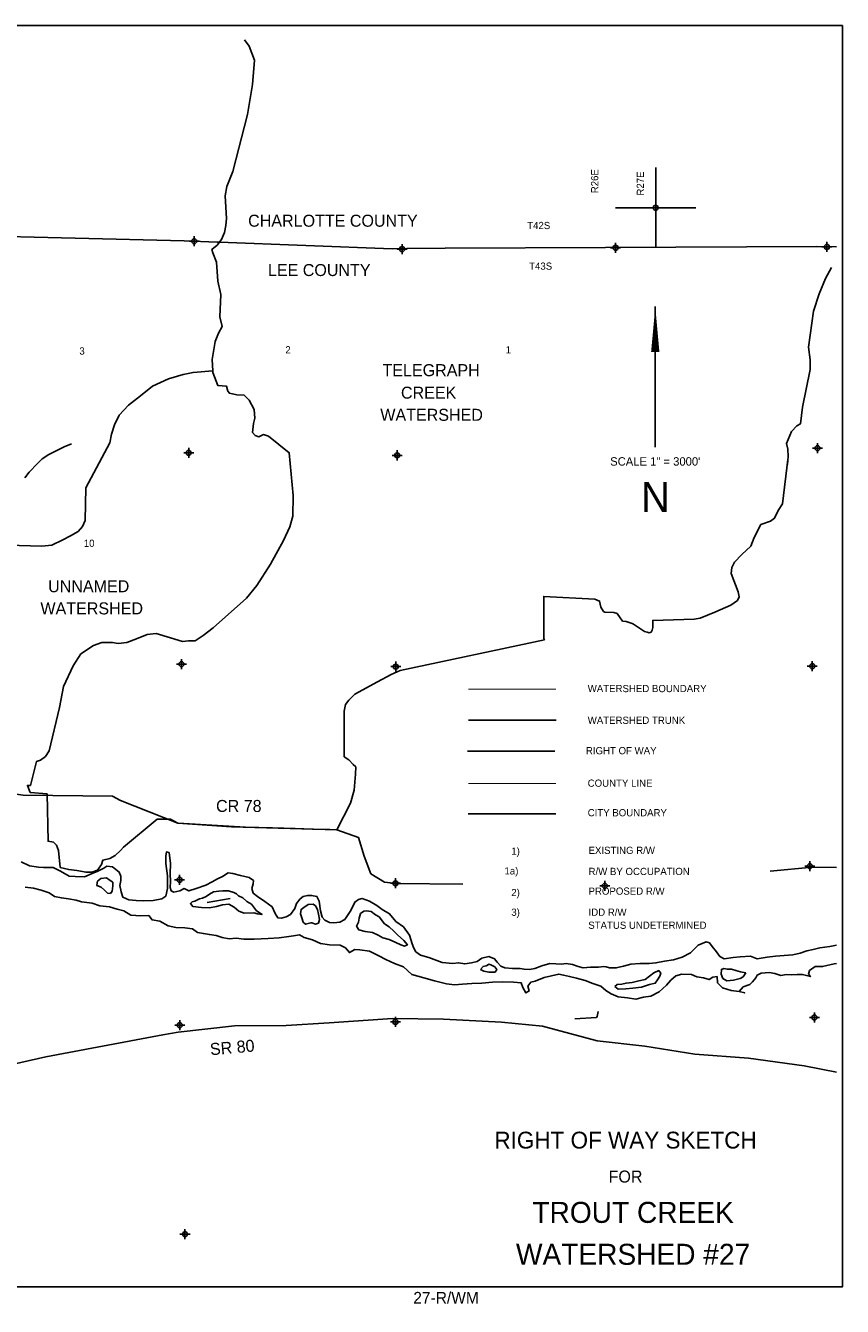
# Model space of a CAD drawing. Extents: x 240765 to 288843, y 859177 to 891161.
# Tile 2 of 2: x 268441 to 288843, y 859177 to 891161. Entities that reach past the tile are written whole.
import ezdxf
from ezdxf.enums import TextEntityAlignment as Align

# ---------------------------------------------------------------- set-up
doc = ezdxf.new("R2010")
doc.units = 0
doc.header["$LTSCALE"] = 800
doc.header["$PDMODE"] = 34
doc.header["$PDSIZE"] = 125
for name, pattern in [('DASHED', [0]), ('PHANTOM', [0]), ('STREAM', [0])]:
    doc.linetypes.add(name, pattern=pattern)
doc.layers.get('0').update_dxf_attribs({"linetype": 'CONTINUOUS'})
for name, color, linetype in [('BORDER', 1, 'CONTINUOUS'), ('CITY', 14, 'DASHED'), ('COUNTY', 15, 'PHANTOM'), ('MAJROADS', 9, 'CONTINUOUS'), ('MINROADS', 7, 'CONTINUOUS'), ('ROW', 6, 'PHANTOM'), ('SEC', 2, 'CONTINUOUS'), ('TEXT', 7, 'CONTINUOUS'), ('TRUNKS', 5, 'STREAM'), ('WATER', 4, 'CONTINUOUS'), ('WSHEDS', 3, 'CONTINUOUS')]:
    doc.layers.add(name, color=color, linetype=linetype)

# ---------------------------------------------------------------- blocks, each defined once
blk = doc.blocks.new('TICK')
at = {"color": 0}
for points in [[(500, 0), (500, 1000)], [(0, 500), (1000, 500)]]:
    blk.add_lwpolyline(points, dxfattribs=at)
blk.add_point((500, 500), dxfattribs=at)
blk = doc.blocks.new('LEGENDRW')
at = {"layer": 'CITY', "color": 0}
blk.add_lwpolyline([(-5399, -6235), (-1010, -6235)], dxfattribs=at)
at = {"layer": 'COUNTY', "color": 0, "const_width": 60}
blk.add_lwpolyline([(-1009, -4714), (-5380, -4715)], dxfattribs=at)
at = {"layer": 'ROW', "color": 0}
blk.add_lwpolyline([(-5437, -3108), (-1058, -3108)], dxfattribs=at)
at = {"layer": 'TRUNKS', "color": 0}
blk.add_lwpolyline([(-5387, -1552), (-998, -1552)], dxfattribs=at)
at = {"layer": 'WSHEDS', "color": 0, "const_width": 60}
blk.add_lwpolyline([(-5380, -7), (-1009, -7)], dxfattribs=at)
at = {"layer": 'TEXT', "color": 0}
for s, p in [('WATERSHED BOUNDARY', (577, -154)), ('WATERSHED TRUNK', (577, -1738)), ('RIGHT OF WAY', (486, -3256)), ('COUNTY LINE', (576, -4879)), ('CITY BOUNDARY', (576, -6355)), ('1)', (-3241, -8276)), ('EXISTING R/W', (619, -8234)), ('1a)', (-3581, -9259)), ('R/W BY OCCUPATION', (619, -9288)), ('2)', (-3241, -10342)), ('PROPOSED R/W', (619, -10271)), ('3)', (-3241, -11325)), ('IDD R/W ', (619, -11325)), ('STATUS UNDETERMINED', (604, -11975))]:
    blk.add_text(s, height=360, dxfattribs=at).set_placement(p)
blk = doc.blocks.new('TEMPRW')
at = {"layer": 'TEXT', "color": 0}
for s, height, p in [('RIGHT OF WAY SKETCH', 840, (0, 1700)), ('FOR', 600, (0, 0))]:
    blk.add_text(s, height=height, dxfattribs=at).set_placement(p, align=Align.CENTER)

msp = doc.modelspace()

# ---------------------------------------------------------------- linework, layer by layer
at = {"layer": 'BORDER', "color": 0}
msp.add_lwpolyline([(240843, 859661), (288843, 859661), (288843, 891161), (240843, 891161)], close=True, dxfattribs=at)
at = {"layer": 'COUNTY', "color": 0}
for points in [[(273280, 885753), (273224, 885755), (272402, 885786), (266950, 885917), (261647, 885912), (256329, 886000), (251433, 886003)], [(288693, 885635), (288208, 885645), (282929, 885623), (278920, 885606), (277966, 885592), (277594, 885590), (273280, 885753)]]:
    msp.add_lwpolyline(points, dxfattribs=at)
at = {"layer": 'MAJROADS', "color": 0}
for points in [[(279359, 869717), (277706, 869734), (277405, 869770), (277063, 869982), (276899, 870419), (276760, 870889), (276217, 871078), (273586, 871156), (272246, 871242), (270809, 871814), (270609, 871916), (268380, 871941), (267836, 872021), (267072, 872923), (267041, 874298), (267012, 874909), (266921, 875061), (266804, 875171), (266595, 875256), (266310, 875258), (265439, 875290), (262849, 875273)], [(288693, 870133), (288100, 870142), (287037, 870047)], [(267065, 864984), (268947, 865411), (270231, 865651), (271868, 865955), (272255, 866027), (273656, 866183), (274947, 866188), (276020, 866262), (277606, 866365), (278879, 866346), (280329, 866274), (281351, 866173), (282714, 865809), (283911, 865672), (285158, 865477), (286499, 865373), (287889, 865184), (288693, 865023)]]:
    msp.add_lwpolyline(points, dxfattribs=at)
at = {"layer": 'MINROADS', "color": 0}
for points in [[(273552, 869365), (272979, 869265)], [(282156, 866358), (282700, 866390), (282717, 866415), (282743, 866544)]]:
    msp.add_lwpolyline(points, dxfattribs=at)
at = {"layer": 'SEC', "color": 0}
for p in [(272652, 885777), (277844, 885581), (283179, 885614), (288458, 885635), (272514, 880492), (277723, 880430), (288221, 880610), (272334, 875216), (277686, 875153), (288091, 875164), (288030, 870171), (272288, 869830), (277681, 869742), (282908, 869679), (288144, 866392), (272291, 866201), (277678, 866281), (272422, 860981)]:
    msp.add_point(p, dxfattribs=at)
at = {"layer": 'TEXT', "color": 0}
msp.add_line((284169, 884146), (284169, 880634), dxfattribs=at)
msp.add_lwpolyline([(284169, 884146, 0, 208, 0), (284169, 883008, 208, 208, 0)], format="xyseb", dxfattribs=at)
at = {"layer": 'TRUNKS', "color": 0}
msp.add_lwpolyline([(268425, 879865), (268531, 880013), (268734, 880230), (268850, 880345), (269021, 880448), (269202, 880541), (269404, 880645), (269583, 880721)], dxfattribs=at)
at = {"layer": 'WATER', "color": 0}
for points in [[(268329, 870275), (268538, 870181), (268764, 870146), (268890, 870137), (269132, 870135), (269316, 870042), (269525, 869924), (269675, 869914), (269910, 869904), (270103, 869987), (270246, 870044), (270397, 870119), (270473, 870168), (270615, 870151), (270781, 870024), (270823, 869923), (270822, 869814), (270796, 869689), (270828, 869530), (270869, 869395), (271020, 869327), (271204, 869309), (271380, 869308), (271623, 869315), (271841, 869356), (271942, 869422), (271985, 869614), (271987, 869932), (271947, 870234), (271940, 870418), (271957, 870527), (272024, 870510), (272056, 870233), (272054, 869982), (272061, 869790), (272052, 869639), (272076, 869555), (272143, 869521), (272294, 869554), (272403, 869611), (272520, 869552), (272705, 869609), (272940, 869700), (273100, 869783), (273234, 869857), (273360, 869915), (273503, 870006), (273620, 869989), (273812, 869937), (274021, 869885), (274130, 869809), (274121, 869726), (274095, 869609), (274128, 869500), (274236, 869415), (274419, 869288), (274603, 869153), (274677, 868985), (274743, 868876), (274835, 868875), (274953, 868908), (275054, 868966), (275164, 869116), (275206, 869241), (275299, 869358), (275375, 869416), (275484, 869440), (275584, 869440), (275718, 869414), (275776, 869296), (275808, 869053), (275849, 868894), (275915, 868818), (276032, 868767), (276141, 868758), (276292, 868773), (276418, 868840), (276545, 869040), (276596, 869131), (276664, 869273), (276756, 869340), (276848, 869364), (277032, 869296), (277216, 869186), (277349, 869085), (277533, 868983), (277690, 868789), (277882, 868654), (278032, 868444), (278097, 868234), (278138, 868125), (278188, 868032), (278305, 867948), (278514, 867888), (278848, 867768), (279116, 867741), (279258, 867757), (279409, 867731), (279576, 867755), (279719, 867788), (279837, 867871), (280013, 867911), (280155, 867860), (280221, 867776), (280313, 867675), (280413, 867632), (280605, 867614), (280798, 867613), (280890, 867596), (281024, 867586), (281158, 867611), (281334, 867685), (281536, 867742), (281686, 867733), (281829, 867724), (281946, 867739), (282105, 867713), (282239, 867662), (282364, 867628), (282548, 867652), (282749, 867650), (282883, 867666), (282945, 867656), (283029, 867630), (283196, 867629), (283372, 867670), (283557, 867719), (283783, 867742), (284017, 867741), (284185, 867756), (284403, 867797), (284621, 867829), (284839, 867894), (285049, 868010), (285243, 868201), (285444, 868284), (285520, 868258), (285594, 868166), (285702, 868031), (285785, 867913), (285894, 867854), (286112, 867886), (286288, 867910), (286547, 867925), (286714, 867857), (286966, 867897), (287175, 867921), (287385, 867936), (287602, 867960), (287787, 868000), (287955, 868058), (288114, 868090), (288280, 868133), (288531, 868165), (288693, 868199)], [(268430, 869644), (268639, 869617), (268832, 869574), (269032, 869506), (269166, 869413), (269333, 869378), (269509, 869352), (269701, 869318), (269835, 869283), (270103, 869248), (270295, 869180), (270538, 869153), (270730, 869094), (270898, 869051), (271073, 868949), (271316, 868931), (271517, 868938), (271600, 868829), (271793, 868794), (272001, 868684), (272194, 868641), (272420, 868631), (272612, 868605), (272737, 868512), (272880, 868486), (273030, 868460), (273198, 868442), (273348, 868391), (273524, 868356), (273700, 868372), (273892, 868345), (274152, 868344), (274496, 868367), (274772, 868382), (275015, 868414), (275133, 868430), (275284, 868454), (275401, 868387), (275610, 868327), (275810, 868242), (276028, 868207), (276296, 868197), (276429, 868129), (276529, 868011), (276664, 868086), (276789, 868077), (277032, 868050), (277266, 867931), (277441, 867838), (277659, 867736), (277876, 867659), (278092, 867465), (278385, 867380), (278653, 867303), (278954, 867234), (279155, 867208), (279356, 867223), (279591, 867239), (279834, 867245), (280102, 867277), (280353, 867284), (280630, 867274), (280822, 867256), (280863, 867139), (280938, 867004), (281022, 867054), (280989, 867171), (281057, 867272), (281166, 867296), (281393, 867387), (281757, 867475), (281879, 867451), (282029, 867416), (282205, 867373), (282414, 867314), (282606, 867237), (282807, 867177), (282932, 867067), (283066, 866983), (283241, 866906), (283475, 866880), (283685, 866853), (283878, 866903), (284062, 866927), (284264, 867034), (284449, 867201), (284559, 867326), (284685, 867434), (284836, 867475), (285071, 867465), (285204, 867406), (285372, 867379), (285514, 867337), (285606, 867395), (285715, 867411), (285723, 867260), (285848, 867134), (286065, 867065), (286266, 867039), (286403, 867005), (286266, 867039), (286367, 867156), (286367, 867156), (286535, 867213), (286594, 867280), (286679, 867380), (286713, 867447), (286813, 867496), (287015, 867512), (287157, 867486), (287307, 867443), (287450, 867467), (287575, 867458), (287710, 867466), (287844, 867465), (288044, 867413), (287994, 867472), (288020, 867564), (288163, 867664), (288347, 867663), (288641, 867728), (288693, 867737)]]:
    msp.add_lwpolyline(points, dxfattribs=at)
for points in [[(270551, 869809), (270459, 869877), (270317, 869861), (270233, 869794), (270224, 869753), (270223, 869686), (270332, 869643), (270415, 869575), (270490, 869499), (270557, 869491), (270599, 869549), (270617, 869683), (270618, 869767)], [(274139, 869005), (274230, 868980), (274348, 868962), (274206, 869055), (274081, 869224), (273965, 869291), (273865, 869376), (273756, 869427), (273706, 869477), (273639, 869511), (273506, 869554), (273363, 869555), (273263, 869547), (273137, 869532), (273036, 869474), (272952, 869416), (272860, 869374), (272784, 869358), (272666, 869300), (272599, 869276), (272557, 869234), (272615, 869167), (272833, 869140), (273034, 869130), (273210, 869163), (273361, 869203), (273520, 869219), (273654, 869143), (273770, 869050), (273904, 868999)], [(275594, 868752), (275678, 868718), (275753, 868751), (275779, 868835), (275755, 868969), (275730, 869087), (275681, 869179), (275622, 869221), (275497, 869214), (275387, 869139), (275320, 869089), (275303, 868981), (275344, 868880), (275376, 868771), (275435, 868720), (275569, 868753)], [(277270, 868908), (277179, 868959), (277070, 869035), (276953, 869053), (276886, 869045), (276810, 868987), (276776, 868870), (276758, 868770), (276708, 868669), (276765, 868577), (276924, 868542), (277108, 868516), (277250, 868448), (277367, 868380), (277518, 868337), (277685, 868261), (277810, 868210), (277902, 868175), (277977, 868208), (277886, 868310), (277728, 868453), (277636, 868546), (277520, 868655), (277403, 868732)], [(279807, 867593), (279883, 867550), (280008, 867524), (280092, 867524), (280167, 867523), (280209, 867590), (280160, 867657), (280076, 867700), (280018, 867725), (279942, 867684), (279867, 867668)], [(283163, 867168), (283246, 867100), (283431, 867107), (283607, 867123), (283825, 867146), (284026, 867212), (284169, 867245), (284228, 867328), (284287, 867420), (284304, 867495), (284255, 867562), (284129, 867504), (284027, 867421), (283918, 867338), (283759, 867306), (283591, 867265), (283440, 867250), (283331, 867225), (283214, 867218)], [(286432, 867505), (286298, 867531), (286181, 867566), (286072, 867600), (285963, 867601), (285880, 867618), (285821, 867593), (285812, 867476), (285853, 867367), (285953, 867308), (286121, 867323), (286288, 867364), (286364, 867405)]]:
    msp.add_lwpolyline(points, close=True, dxfattribs=at)
at = {"layer": 'WSHEDS', "color": 0}
for points in [[(269303, 870138), (269265, 870562), (269213, 870696), (269134, 870770), (269001, 870794), (268978, 871976), (268555, 872013), (268484, 872185), (268561, 872186), (268715, 872788), (268813, 872815), (268940, 872910), (269026, 873047), (269283, 874132), (269384, 874660), (269630, 875174), (269823, 875469), (270139, 875684), (270343, 875756), (270607, 875758), (270752, 875734), (270965, 875757), (271207, 875848), (271480, 875953), (271702, 875981), (272059, 875875), (272362, 875783), (272510, 875795), (272680, 875796), (272878, 875927), (273128, 876121), (273957, 876859), (274215, 877179), (274560, 877716), (274884, 878302), (275040, 878642), (275115, 878908), (275120, 879425), (275026, 880496), (274507, 880912), (274385, 880948), (274265, 880896), (274172, 880922), (274105, 881003), (274133, 881222), (274165, 881362), (274150, 881575), (274022, 881811), (273899, 881934), (273719, 881940), (273530, 881982), (273493, 882034), (273462, 882156), (273244, 882172), (273119, 882501), (273115, 882541), (273117, 882541), (273101, 882821), (273176, 883270), (273260, 883479), (273348, 883649), (273290, 883886), (273321, 884445), (273238, 884776), (273206, 885253), (273121, 885488), (273090, 885568), (273222, 885681), (273333, 885818), (273407, 885993), (273442, 886168), (273462, 886344), (273423, 886907), (273463, 887144), (273616, 887516), (273984, 888938), (274112, 889690), (274156, 890302), (274025, 890647), (273910, 890803)], [(288569, 885119), (288422, 884847), (288264, 884467), (288121, 884029), (287993, 883128), (288040, 882813), (288040, 882576), (287846, 881632), (287795, 881217), (287708, 881163), (287568, 881026), (287444, 880728), (287481, 880588), (287491, 880400), (287471, 880199), (287481, 880330), (287347, 879215), (287243, 879051), (287149, 878857), (287049, 878784), (286808, 878700), (286637, 878379), (286560, 878161), (286333, 877954), (286150, 877763), (286078, 877626), (286065, 877475), (286242, 877023), (286263, 876896), (286219, 876802), (286053, 876690), (285660, 876515), (285289, 876361), (285144, 876342), (284107, 876307), (284104, 876130), (284094, 876063), (284064, 876013), (284013, 875999), (283970, 876013), (283903, 876033), (283773, 876112), (283622, 876217), (283595, 876233), (283444, 876277), (283351, 876290), (283214, 876478), (283130, 876505), (282909, 876511), (282872, 876533), (282812, 876635), (282778, 876792), (282661, 876836), (281383, 876906), (281384, 875858), (281399, 875823), (277796, 875055), (277575, 874959), (277232, 874776), (276667, 874466), (276518, 874318), (276431, 874211), (276399, 874040), (276401, 872901), (276512, 872827), (276621, 872712), (276686, 872650), (276682, 872472), (276647, 872066), (276553, 871744), (276217, 871078), (276036, 871083), (275604, 871096), (275172, 871109), (274610, 871126), (273935, 871146), (272389, 871233), (272246, 871242), (272059, 871345), (271729, 871344), (270882, 870646), (270811, 870560), (270674, 870433), (270545, 870364), (270369, 870319), (270338, 870213), (270236, 870068), (270091, 870024), (269950, 870020), (269718, 870063), (269519, 870087), (269303, 870138)], [(273115, 882541), (272622, 882500), (272375, 882445), (272008, 882339), (271612, 882159), (271310, 881912), (271008, 881686), (270778, 881436), (270663, 881189), (270590, 880955), (270541, 880740), (269949, 879619), (269926, 878803), (269863, 878654), (269751, 878528), (269563, 878416), (269371, 878323), (269093, 878188), (268843, 878158), (267411, 878205)]]:
    msp.add_lwpolyline(points, dxfattribs=at)

# ---------------------------------------------------------------- block references
at = {"color": 0, "xscale": 2, "yscale": 2, "zscale": 2}
msp.add_blockref('TICK', (283179, 885614), dxfattribs=at)
at = {"layer": 'TEXT', "color": 0, "xscale": 0.5, "yscale": 0.5, "zscale": 0.5}
for name, p in [('LEGENDRW', (282193, 874593)), ('TEMPRW', (283426, 862269))]:
    msp.add_blockref(name, p, dxfattribs=at)

# ---------------------------------------------------------------- texts
at = {"layer": 'MAJROADS', "color": 0}
msp.add_text('CR 78', height=300, dxfattribs=at).set_placement((273198, 871524))
msp.add_text('SR 80', height=300, rotation=5, dxfattribs=at).set_placement((273059, 865447))
at = {"layer": 'TEXT', "color": 0}
for s, p in [('R26E', (282746, 886975)), ('R27E', (283886, 886917))]:
    msp.add_text(s, height=180, rotation=90, dxfattribs=at).set_placement(p)
for s, height, p in [('CHARLOTTE COUNTY', 300, (273999, 886139)), ('T42S', 180, (280970, 886080)), ('LEE COUNTY', 300, (274494, 884907)), ('T43S', 180, (281018, 885065)), ('10', 180, (269894, 878143))]:
    msp.add_text(s, height=height, dxfattribs=at).set_placement(p)
for s, height, p in [('3', 180, (269850, 882946)), ('2', 180, (274996, 882976)), ('1', 180, (280500, 882976)), ('TELEGRAPH', 300, (278570, 882407)), ('CREEK', 300, (278508, 881845)), ('WATERSHED', 300, (278582, 881292)), ('SCALE 1" = 3000\'', 209.79, (284168, 880173)), ('N', 749, (284172, 879016)), ('UNNAMED', 300, (270017, 877011)), ('WATERSHED', 300, (270092, 876458)), ('TROUT CREEK', 525, (283615, 861262)), ('WATERSHED #27', 525, (283615, 860215)), ('27-R/WM', 290, (278943, 859248))]:
    msp.add_text(s, height=height, dxfattribs=at).set_placement(p, align=Align.CENTER)

doc.saveas('drawing.dxf')
